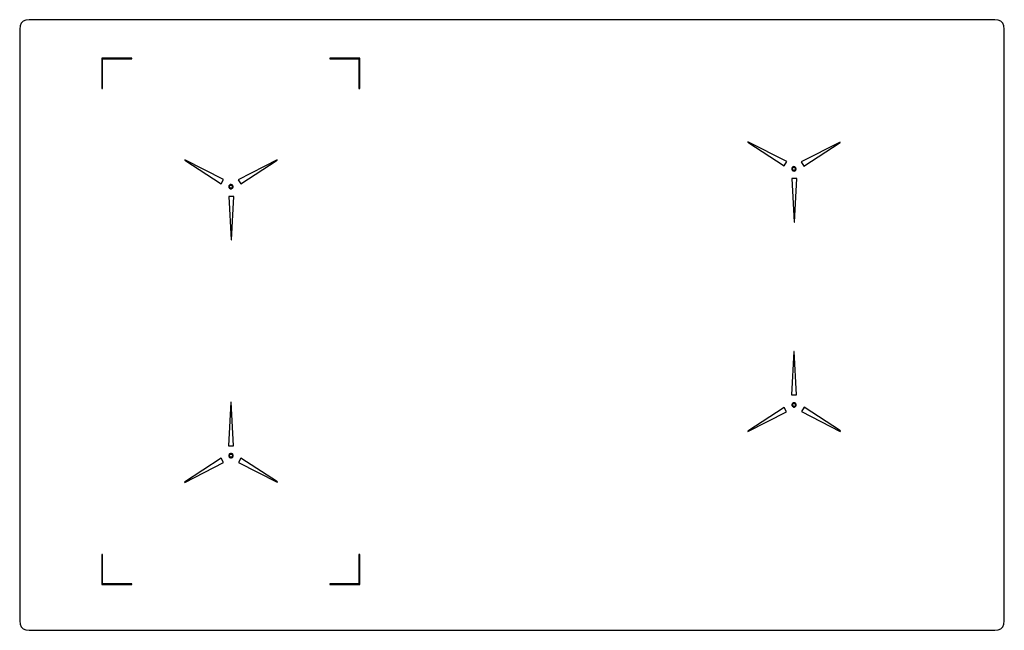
# Model space of a CAD drawing. Header units: millimetres. Extents: x 0 to 830, y -515 to 0.
import ezdxf

# ---------------------------------------------------------------- set-up
doc = ezdxf.new("R2010")
doc.units = ezdxf.units.MM
doc.layers.add('2D drawing', color=191, linetype='Continuous', true_color=0xb89be5)

msp = doc.modelspace()

# ---------------------------------------------------------------- linework, layer by layer
at = {"layer": '2D drawing', "color": 133, "true_color": 0x58c7e1}
msp.add_polyline3d([(369.59, -515, 0), (460.68, -515, 0), (822, -515, 0), (824.88, -514.68, 0), (827.12, -513.72, 0), (828.72, -512.12, 0), (829.68, -509.88, 0), (830, -507, 0), (830, -372.22, 0), (830, -63.24, 0), (830, -8, 0), (829.68, -5.12, 0), (828.72, -2.88, 0), (827.12, -1.28, 0), (824.88, -0.32, 0), (822, 0, 0), (460.68, 0, 0), (369.59, 0, 0), (8, 0, 0), (5.12, -0.32, 0), (2.88, -1.28, 0), (1.28, -2.88, 0), (0.32, -5.12, 0), (0, -8, 0), (0, -63.24, 0), (0, -372.22, 0), (0, -507, 0), (0.32, -509.88, 0), (1.28, -512.12, 0), (2.88, -513.72, 0), (5.12, -514.68, 0), (8, -515, 0)], close=True, dxfattribs=at)
at = {"layer": '2D drawing', "color": 121, "true_color": 0xa6e5e5}
for points in [[(69.19, -57.95, 0), (69.93, -57.95, 0), (69.93, -33.05, 0), (94.44, -33.05, 0), (94.44, -32.4, 0), (69.93, -32.4, 0), (69.19, -32.4, 0), (69.19, -33.05, 0)], [(261.39, -33.07, 0), (286, -33.07, 0), (286, -57.97, 0), (286.74, -57.97, 0), (286.74, -33.07, 0), (286.74, -32.37, 0), (286, -32.37, 0), (261.39, -32.37, 0)], [(613.85, -103.07, 0), (613.7, -103.33, 0), (644.45, -123.34, 0), (646.55, -119.7, 0)], [(691.74, -103.49, 0), (691.57, -103.2, 0), (658.88, -119.84, 0), (660.98, -123.48, 0)], [(139.23, -118.16, 0), (139.09, -118.42, 0), (169.84, -138.42, 0), (171.94, -134.79, 0)], [(217.12, -118.57, 0), (216.95, -118.29, 0), (184.26, -134.93, 0), (186.36, -138.57, 0)], [(654.24, -124.88, 0), (653.98, -124.54, 0), (653.67, -124.27, 0), (653.31, -124.08, 0), (652.92, -123.98, 0), (652.52, -123.96, 0), (652.11, -124.03, 0), (651.72, -124.2, 0), (651.38, -124.45, 0), (651.12, -124.77, 0), (650.93, -125.13, 0), (650.83, -125.52, 0), (650.81, -125.92, 0), (650.89, -126.32, 0), (651.06, -126.71, 0), (651.31, -127.06, 0), (651.62, -127.32, 0), (651.98, -127.51, 0), (652.37, -127.61, 0), (652.77, -127.63, 0), (653.18, -127.56, 0), (653.57, -127.39, 0), (653.91, -127.14, 0), (654.17, -126.83, 0), (654.36, -126.47, 0), (654.46, -126.08, 0), (654.48, -125.67, 0), (654.4, -125.27, 0)], [(653.57, -124.92, 0), (653.75, -125.16, 0), (653.86, -125.43, 0), (653.92, -125.71, 0), (653.9, -125.99, 0), (653.83, -126.26, 0), (653.7, -126.51, 0), (653.52, -126.73, 0), (653.28, -126.9, 0), (653.01, -127.02, 0), (652.73, -127.07, 0), (652.45, -127.06, 0), (652.18, -126.98, 0), (651.94, -126.85, 0), (651.72, -126.67, 0), (651.54, -126.43, 0), (651.43, -126.16, 0), (651.37, -125.88, 0), (651.39, -125.6, 0), (651.46, -125.33, 0), (651.59, -125.08, 0), (651.77, -124.87, 0), (652.01, -124.69, 0), (652.28, -124.57, 0), (652.56, -124.52, 0), (652.84, -124.54, 0), (653.11, -124.61, 0), (653.35, -124.74, 0)], [(179.62, -139.97, 0), (179.37, -139.63, 0), (179.05, -139.36, 0), (178.69, -139.17, 0), (178.3, -139.07, 0), (177.9, -139.05, 0), (177.5, -139.12, 0), (177.11, -139.29, 0), (176.77, -139.54, 0), (176.5, -139.86, 0), (176.32, -140.22, 0), (176.21, -140.6, 0), (176.2, -141.01, 0), (176.27, -141.41, 0), (176.44, -141.8, 0), (176.69, -142.14, 0), (177.01, -142.41, 0), (177.36, -142.6, 0), (177.75, -142.7, 0), (178.16, -142.72, 0), (178.56, -142.65, 0), (178.95, -142.48, 0), (179.29, -142.23, 0), (179.55, -141.91, 0), (179.74, -141.56, 0), (179.84, -141.17, 0), (179.86, -140.76, 0), (179.79, -140.36, 0)], [(178.96, -140.01, 0), (179.13, -140.25, 0), (179.25, -140.52, 0), (179.3, -140.8, 0), (179.29, -141.08, 0), (179.22, -141.35, 0), (179.09, -141.6, 0), (178.9, -141.82, 0), (178.67, -141.99, 0), (178.4, -142.11, 0), (178.12, -142.16, 0), (177.84, -142.15, 0), (177.57, -142.07, 0), (177.32, -141.94, 0), (177.1, -141.76, 0), (176.93, -141.52, 0), (176.81, -141.25, 0), (176.76, -140.97, 0), (176.77, -140.69, 0), (176.84, -140.42, 0), (176.97, -140.17, 0), (177.15, -139.96, 0), (177.39, -139.78, 0), (177.66, -139.66, 0), (177.94, -139.61, 0), (178.22, -139.63, 0), (178.49, -139.7, 0), (178.74, -139.83, 0)], [(652.8, -170.72, 0), (653.19, -170.72, 0), (655.1, -134.08, 0), (650.89, -134.08, 0)], [(178.19, -185.8, 0), (178.57, -185.8, 0), (180.48, -149.17, 0), (176.28, -149.17, 0)], [(652.97, -279.88, 0), (652.64, -279.88, 0), (650.7, -316.52, 0), (654.9, -316.52, 0)], [(178.35, -322.7, 0), (178.02, -322.7, 0), (176.09, -359.34, 0), (180.29, -359.34, 0)], [(652.75, -323.05, 0), (652.32, -323.1, 0), (651.94, -323.24, 0), (651.6, -323.46, 0), (651.31, -323.74, 0), (651.09, -324.08, 0), (650.95, -324.47, 0), (650.91, -324.89, 0), (650.95, -325.31, 0), (651.09, -325.7, 0), (651.31, -326.04, 0), (651.6, -326.32, 0), (651.94, -326.54, 0), (652.32, -326.68, 0), (652.75, -326.73, 0), (653.17, -326.68, 0), (653.56, -326.54, 0), (653.9, -326.32, 0), (654.18, -326.04, 0), (654.4, -325.7, 0), (654.54, -325.31, 0), (654.59, -324.89, 0), (654.54, -324.47, 0), (654.4, -324.08, 0), (654.18, -323.74, 0), (653.9, -323.46, 0), (653.56, -323.24, 0), (653.17, -323.1, 0)], [(652.45, -323.65, 0), (652.75, -323.62, 0), (653.04, -323.65, 0), (653.31, -323.75, 0), (653.54, -323.9, 0), (653.74, -324.09, 0), (653.89, -324.33, 0), (653.99, -324.6, 0), (654.02, -324.89, 0), (653.99, -325.18, 0), (653.89, -325.45, 0), (653.74, -325.69, 0), (653.54, -325.88, 0), (653.31, -326.03, 0), (653.04, -326.13, 0), (652.75, -326.16, 0), (652.45, -326.13, 0), (652.19, -326.03, 0), (651.95, -325.88, 0), (651.75, -325.69, 0), (651.6, -325.45, 0), (651.5, -325.18, 0), (651.47, -324.89, 0), (651.5, -324.6, 0), (651.6, -324.33, 0), (651.75, -324.09, 0), (651.95, -323.9, 0), (652.19, -323.75, 0)], [(613.67, -347.12, 0), (613.82, -347.38, 0), (646.52, -330.75, 0), (644.42, -327.12, 0)], [(691.73, -347.21, 0), (691.92, -346.88, 0), (661.15, -326.91, 0), (659.04, -330.55, 0)], [(139.05, -389.95, 0), (139.2, -390.21, 0), (171.9, -373.58, 0), (169.8, -369.94, 0)], [(178.13, -365.88, 0), (177.71, -365.93, 0), (177.32, -366.06, 0), (176.98, -366.28, 0), (176.69, -366.57, 0), (176.48, -366.91, 0), (176.34, -367.29, 0), (176.29, -367.71, 0), (176.34, -368.13, 0), (176.48, -368.52, 0), (176.69, -368.86, 0), (176.98, -369.15, 0), (177.32, -369.36, 0), (177.71, -369.5, 0), (178.13, -369.55, 0), (178.55, -369.5, 0), (178.94, -369.36, 0), (179.28, -369.15, 0), (179.57, -368.86, 0), (179.78, -368.52, 0), (179.92, -368.13, 0), (179.97, -367.71, 0), (179.92, -367.29, 0), (179.78, -366.91, 0), (179.57, -366.57, 0), (179.28, -366.28, 0), (178.94, -366.06, 0), (178.55, -365.93, 0)], [(177.84, -366.47, 0), (178.13, -366.44, 0), (178.42, -366.47, 0), (178.69, -366.57, 0), (178.93, -366.72, 0), (179.13, -366.92, 0), (179.28, -367.15, 0), (179.37, -367.42, 0), (179.41, -367.71, 0), (179.37, -368.01, 0), (179.28, -368.27, 0), (179.13, -368.51, 0), (178.93, -368.71, 0), (178.69, -368.86, 0), (178.42, -368.95, 0), (178.13, -368.99, 0), (177.84, -368.95, 0), (177.57, -368.86, 0), (177.33, -368.71, 0), (177.13, -368.51, 0), (176.98, -368.27, 0), (176.89, -368.01, 0), (176.85, -367.71, 0), (176.89, -367.42, 0), (176.98, -367.15, 0), (177.13, -366.92, 0), (177.33, -366.72, 0), (177.57, -366.57, 0)], [(217.11, -390.04, 0), (217.3, -389.71, 0), (186.53, -369.73, 0), (184.43, -373.37, 0)], [(94.44, -475.77, 0), (69.93, -475.77, 0), (69.93, -451.02, 0), (69.19, -451.02, 0), (69.19, -475.77, 0), (69.19, -476.47, 0), (69.93, -476.47, 0), (94.44, -476.47, 0)], [(286.74, -451.05, 0), (286, -451.05, 0), (286, -475.79, 0), (261.39, -475.79, 0), (261.39, -476.43, 0), (286, -476.43, 0), (286.74, -476.43, 0), (286.74, -475.79, 0)]]:
    msp.add_polyline3d(points, close=True, dxfattribs=at)

doc.saveas('drawing.dxf')
